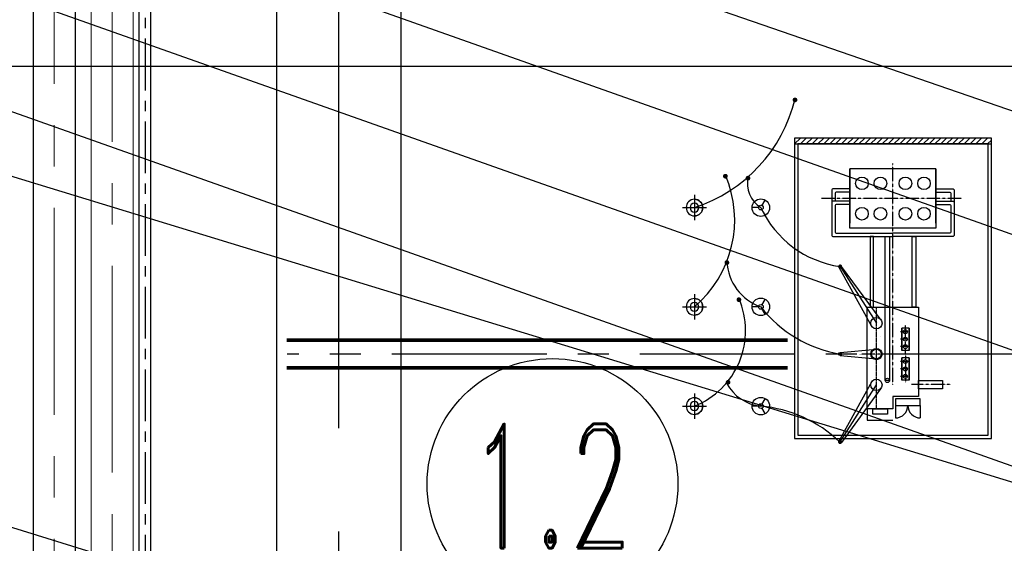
# Model space of a CAD drawing. Header units: inches. Extents: x -8998005 to 170525121, y -30058259 to 1575573.
# Tile 25 of 107: x -71810 to -12266, y 71161 to 102812. Entities that reach past the tile are written whole.
import ezdxf
from ezdxf.enums import TextEntityAlignment as Align

# ---------------------------------------------------------------- set-up
doc = ezdxf.new("R2010")
doc.units = ezdxf.units.IN
doc.header["$LTSCALE"] = 5
doc.header["$MEASUREMENT"] = 0
for name, pattern in [('0', [0]), ('CENTER', [2, 1.25, -0.25, 0.25, -0.25]), ('DASHDOT', [1, 0.5, -0.25, 0, -0.25])]:
    doc.linetypes.add(name, pattern=pattern)
for name, color, linetype in [('ACW', 7, 'Continuous'), ('CANAL', 4, 'Continuous'), ('CEN', 9, 'CENTER'), ('CWPIPE', 3, 'Continuous'), ('DIM', 7, 'Continuous'), ('EQUPT', 4, '0'), ('rail', 7, 'Continuous'), ('stations', 6, 'Continuous'), ('STN_TR', 1, 'Continuous'), ('TCE-ME-ROAD', 244, 'Continuous'), ('Text', 6, 'Continuous')]:
    doc.layers.add(name, color=color, linetype=linetype)
doc.layers.add('SECTION', color=7, linetype='Continuous', lineweight=0)
doc.styles.add('M1', font='ROMAND.shx', dxfattribs={"height": 6250})

# ---------------------------------------------------------------- blocks, each defined once
blk = doc.blocks.new('st')
at = {"layer": 'stations'}
h = blk.add_hatch(color=6, dxfattribs=at)
edge = h.paths.add_edge_path(flags=17)
edge.add_arc((0, 0), 1.45, 0, 360)
edge = h.paths.add_edge_path()
edge.add_arc((0, 0), 1.71, 0, 360)
at = {"layer": 'stations', "color": 6, "const_width": 0.257}
blk.add_lwpolyline([(0, 0, 1), (0, 0, 1)], format="xyb", close=True, dxfattribs=at)
at = {"layer": 'stations', "color": 6}
for radius in [1.71, 1.45]:
    blk.add_circle((0, 0), radius, dxfattribs=at)
blk = doc.blocks.new('400LAPL')
at = {"ltscale": 700}
for p, q in [((-442, 255), (-108, 62)), ((108, 62), (442, 255)), ((0, -125), (0, -510))]:
    blk.add_line(p, q, dxfattribs=at)
for radius, start, end in [(530, 0, 180), (530, 180, 0), (142, 0, 180), (142, 180, 0)]:
    blk.add_arc((0, 0), radius, start, end, dxfattribs=at)
blk = doc.blocks.new('400bpipl')
at = {"ltscale": 3000}
for radius in [500, 270]:
    blk.add_circle((0, 0), radius, dxfattribs=at)
blk.add_arc((0, 0), 500, 0, 180, dxfattribs=at)
at = {"layer": 'CEN', "ltscale": 3000}
for p, q in [((0, -724), (0, 729)), ((762, 0), (-771, 0))]:
    blk.add_line(p, q, dxfattribs=at)
blk = doc.blocks.new('A$C50442067')
at = {"layer": 'SECTION'}
h = blk.add_hatch(dxfattribs=at)
h.set_pattern_fill('ANSI31', color=256, scale=2000, angle=180, style=0)
h.set_pattern_definition([(225, (-424819.5, -698430.2), (176.7767, -176.7767), [])])
h.paths.add_polyline_path([(-13050, -271849.3), (-13050, -272199.3), (-19000, -272199.3), (-19000, -271849.3)])
h.paths.add_polyline_path([(-19000, -271849.3), (-19000, -272199.3), (-24950, -272199.3), (-24950, -271849.3)])
at = {"color": 1, "ltscale": 100}
for p, q in [((-20274.2, -283243), (-22261.8, -279670.9)), ((-22200, -279599.3), (-20000, -283034.5)), ((-19778.9, -282770.4), (-22102.4, -279599.3)), ((-22200, -284804.8), (-20000, -284604.8)), ((-22200, -284993.8), (-20000, -285193.8)), ((-20275.8, -286557.7), (-22273.5, -290168.5)), ((-22200, -290199.3), (-20000, -286764.1)), ((-19757.5, -287008.8), (-22107.9, -290244))]:
    blk.add_line(p, q, dxfattribs=at)
at = {"color": 2, "linetype": 'Continuous', "ltscale": 100, "const_width": 142.3, "elevation": 96251.3}
for points in [[(-24992.7, -269536.6, 1), (-24850.4, -269536.6, 1)], [(-29203.5, -274148, 1), (-29061.2, -274148, 1)], [(-27835.4, -274267.4, 1), (-27693.1, -274267.4, 1)], [(-29112.8, -279366.5, 1), (-28970.5, -279366.5, 1)], [(-28386.7, -281611.7, 1), (-28244.3, -281611.7, 1)], [(-29041.6, -286604.6, 1), (-28899.3, -286604.6, 1)]]:
    blk.add_lwpolyline(points, format="xyb", close=True, dxfattribs=at)
at = {"ltscale": 100}
for centre in [(-18250, -283549.3), (-18250, -283999.3), (-18250, -284449.3), (-18250, -285349.3), (-18250, -285799.3), (-18250, -286249.3)]:
    blk.add_circle(centre, 116.9, dxfattribs=at)
at = {"color": 2, "linetype": 'Continuous', "ltscale": 100}
for centre, radius, start, end in [((-33830.6, -267331.5, 96251.3), 9161.1, 287.997525, 346.529819), ((-35451.8, -276796.7, 96251.3), 6879.9, 310.2933, 23.287216), ((-26049.4, -274565.6, 96251.3), 1754.2, 167.843088, 237.605908), ((-21301, -273399.9), 6273.9, 204.955215, 261.692726), ((-26001.5, -279168.9, 96251.3), 3042.8, 182.382003, 251.05855), ((-32813.3, -283489.9, 96251.3), 4902.1, 291.709248, 23.431953), ((-20891.3, -277255.4), 7755.1, 218.159058, 260.284951), ((-26747.6, -285447.7, 96251.3), 2610.4, 207.404362, 264.690387), ((-27718.1, -295996.9), 7983.3, 46.551417, 84.761171)]:
    blk.add_arc(centre, radius, start, end, dxfattribs=at)
at = {"layer": 'rail', "color": 7, "linetype": 'DASHDOT', "ltscale": 500, "const_width": 216}
for points in [[(-25358.6, -284061.2), (-55664.8, -284061.2)], [(-25358.6, -285737.2), (-55664.8, -285737.2)]]:
    blk.add_lwpolyline(points, dxfattribs=at)
at = {"layer": 'STN_TR'}
for p, q in [((-24950, -271999.3), (-24950, -289999.3)), ((-13050, -289999.3), (-13050, -271999.3)), ((-13250, -272199.3), (-24750, -272199.3)), ((-24750, -272199.3), (-24750, -289799.3)), ((-13250, -289799.3), (-13250, -272199.3)), ((-18851.2, -288007.7), (-18851.2, -288760.4)), ((-17345.9, -288007.7), (-17345.9, -288760.4)), ((-20550, -288200.8), (-20550, -288899.3)), ((-20550, -288899.3), (-19000, -288899.3)), ((-24750, -289799.3), (-13250, -289799.3)), ((-24950, -289999.3), (-13050, -289999.3))]:
    blk.add_line(p, q, dxfattribs=at)
at = {"layer": 'STN_TR', "linetype": 'CENTER'}
for p, q in [((-19000, -286768.4), (-19000, -273390.5)), ((-14854.8, -275499.3), (-23323, -275499.3)), ((-18250, -284919.4), (-18250, -283155.6)), ((-17990.5, -283549.3), (-18544.5, -283549.3)), ((-17990.5, -283999.3), (-18544.5, -283999.3)), ((-17987.7, -284449.3), (-18541.7, -284449.3)), ((-16975.7, -284899.3), (-21026.4, -284899.3)), ((-18250, -284879.3), (-18250, -286643)), ((-17990.5, -285799.3), (-18544.5, -285799.3)), ((-17987.7, -285349.3), (-18541.7, -285349.3)), ((-17990.5, -286249.3), (-18544.5, -286249.3)), ((-15492.7, -286749.3), (-17872.8, -286749.3))]:
    blk.add_line(p, q, dxfattribs=at)
at = {"layer": 'STN_TR', "linetype": 'CENTER', "ltscale": 0.75}
blk.add_line((-20000, -288200.8), (-20000, -282069.9), dxfattribs=at)
at = {"layer": 'STN_TR', "color": 7}
blk.add_lwpolyline([(-24950, -271849.3), (-24950, -272199.3), (-13050, -272199.3), (-13050, -271849.3)], close=True, dxfattribs=at)
at = {"layer": 'STN_TR'}
for points in [[(-16400, -276991.3), (-16400, -273699.3), (-21600, -273699.3), (-21600, -276991.3)], [(-21600, -276991.3), (-21600, -273699.3)], [(-16400, -273699.3), (-16400, -276991.3)], [(-16400, -274007.3), (-16400, -277299.3), (-21600, -277299.3), (-21600, -274007.3)], [(-19000, -288200.8), (-20550, -288200.8), (-20550, -282069.9), (-17450, -282069.9), (-17450, -287462.6)], [(-18022.2, -283324.3), (-18022.2, -284674.3), (-18472.2, -284674.3), (-18472.2, -283324.3)], [(-18022.2, -284674.3), (-18022.2, -283324.3), (-18472.2, -283324.3), (-18472.2, -284674.3)], [(-18022.2, -286474.3), (-18022.2, -285124.3), (-18472.2, -285124.3), (-18472.2, -286474.3)], [(-18022.2, -285124.3), (-18022.2, -286474.3), (-18472.2, -286474.3), (-18472.2, -285124.3)], [(-17450, -287462.6), (-19000, -287462.6), (-19000, -288200.8)]]:
    blk.add_lwpolyline(points, dxfattribs=at)
for points in [[(-21600, -274905.7), (-22600, -274905.7, 0.4142136), (-22700, -275005.7), (-22700, -275749.7)], [(-16400, -274905.7), (-15400, -274905.7, -0.4142136), (-15300, -275005.7), (-15300, -275749.7)], [(-21600, -275649.7), (-22600, -275649.7, 0.4142136), (-22700, -275749.7), (-22700, -277699.3, 0.4142136), (-22600, -277799.3), (-19000, -277799.3)], [(-21600, -275105.7), (-22400, -275105.7, 0.4142136), (-22500, -275205.7), (-22500, -275649.7)], [(-16400, -275649.7), (-15400, -275649.7, -0.4142136), (-15300, -275749.7), (-15300, -277699.3, -0.4142136), (-15400, -277799.3), (-19000, -277799.3)], [(-16400, -275105.7), (-15600, -275105.7, -0.4142136), (-15500, -275205.7), (-15500, -275649.7)], [(-21600, -275849.7), (-22400, -275849.7, 0.4142136), (-22500, -275949.7), (-22500, -277499.3, 0.4142136), (-22400, -277599.3), (-19000, -277599.3)], [(-16400, -275849.7), (-15600, -275849.7, -0.4142136), (-15500, -275949.7), (-15500, -277499.3, -0.4142136), (-15600, -277599.3), (-19000, -277599.3)]]:
    blk.add_lwpolyline(points, format="xyb", dxfattribs=at)
for points in [[(-20168.8, -282069.9), (-20168.8, -277799.3), (-20374.9, -277799.3), (-20374.9, -282069.9)], [(-19470.9, -286491.2), (-19470.9, -277799.3), (-19203.4, -277799.3), (-19203.4, -286491.2)], [(-17831.2, -282069.9), (-17831.2, -277799.3), (-17625.1, -277799.3), (-17625.1, -282069.9)], [(-17450, -286999.3), (-17450, -286499.3), (-16000, -286499.3), (-16000, -286999.3)], [(-18851.2, -287599.5), (-18851.2, -288007.7), (-17345.9, -288007.7), (-17345.9, -287599.5)], [(-19327.1, -288200.8), (-19327.1, -288527.7), (-20221.2, -288527.7), (-20221.2, -288200.8)]]:
    blk.add_lwpolyline(points, close=True, dxfattribs=at)
for points in [[(-22195.2, -279532.3, 0.0859805), (-22231.8, -279538.6, 0.0923996), (-22261.8, -279556.1, 0.1032104), (-22282.4, -279583, 0.1124153), (-22289.3, -279613.5, 0.1124153), (-22282.4, -279644, 0.1032104), (-22261.8, -279670.9, 0.0923996), (-22231.8, -279688.4, 0.0859805), (-22195.2, -279694.7, 0.0859805), (-22158.5, -279688.4, 0.0923996), (-22128.6, -279670.9, 0.1032104), (-22107.9, -279644, 0.1124153), (-22101, -279613.5, 0.1124153), (-22107.9, -279583, 0.1032104), (-22128.6, -279556.1, 0.0923996), (-22158.5, -279538.6, 0.0859805)], [(-22199.4, -279574.1, 0.0933282), (-22210.4, -279576.2, 0.0962007), (-22219.6, -279582, 0.1005627), (-22225.8, -279590.8, 0.1038805), (-22228, -279601, 0.1038805), (-22225.8, -279611.3, 0.1005627), (-22219.6, -279620.1, 0.0962007), (-22210.4, -279625.9, 0.0933282), (-22199.4, -279628, 0.0933282), (-22188.3, -279625.9, 0.0962007), (-22179.1, -279620.1, 0.1005627), (-22172.9, -279611.3, 0.1038805), (-22170.8, -279601, 0.1038805), (-22172.9, -279590.8, 0.1005627), (-22179.1, -279582, 0.0962007), (-22188.3, -279576.2, 0.0933282)], [(-22195.2, -290132.3, 0.0859805), (-22231.8, -290138.6, 0.0923996), (-22261.8, -290156.1, 0.1032104), (-22282.4, -290183, 0.1124153), (-22289.3, -290213.5, 0.1124153), (-22282.4, -290244, 0.1032104), (-22261.8, -290270.9, 0.0923996), (-22231.8, -290288.4, 0.0859805), (-22195.2, -290294.7, 0.0859805), (-22158.5, -290288.4, 0.0923996), (-22128.6, -290270.9, 0.1032104), (-22107.9, -290244, 0.1124153), (-22101, -290213.5, 0.1124153), (-22107.9, -290183, 0.1032104), (-22128.6, -290156.1, 0.0923996), (-22158.5, -290138.6, 0.0859805)], [(-22199.4, -290174.1, 0.0933282), (-22210.4, -290176.2, 0.0962007), (-22219.6, -290182, 0.1005627), (-22225.8, -290190.8, 0.1038805), (-22228, -290201, 0.1038805), (-22225.8, -290211.3, 0.1005627), (-22219.6, -290220.1, 0.0962007), (-22210.4, -290225.9, 0.0933282), (-22199.4, -290228, 0.0933282), (-22188.3, -290225.9, 0.0962007), (-22179.1, -290220.1, 0.1005627), (-22172.9, -290211.3, 0.1038805), (-22170.8, -290201, 0.1038805), (-22172.9, -290190.8, 0.1005627), (-22179.1, -290182, 0.0962007), (-22188.3, -290176.2, 0.0933282)]]:
    blk.add_lwpolyline(points, format="xyb", close=True, dxfattribs=at)
for centre, radius in [((-20875.6, -274581.1), 380.5), ((-19755.3, -274581.1), 380.5), ((-18244.7, -274581.1), 380.5), ((-17124.4, -274581.1), 380.5), ((-20875.6, -276417.5), 380.5), ((-19755.3, -276417.5), 380.5), ((-18244.7, -276417.5), 380.5), ((-17124.4, -276417.5), 380.5), ((-20000, -283034.5), 344.5), ((-20000, -284899.3), 344.5), ((-20000, -284899.3), 294.5), ((-22200, -284899.3), 94.5), ((-19337.1, -286491.2), 133.7), ((-20000, -286764.1), 344.5)]:
    blk.add_circle(centre, radius, dxfattribs=at)
for centre, start, end in [((-18851.2, -288007.7), 270, 0), ((-17345.9, -288007.7), 180, 270)]:
    blk.add_arc(centre, 752.6, start, end, dxfattribs=at)
at = {"layer": 'TCE-ME-ROAD', "color": 4, "linetype": 'CENTER', "ltscale": 1500}
blk.add_line((-9932, -284899.2), (-55631.6, -284899.2), dxfattribs=at)
at = {"layer": 'EQUPT', "xscale": -1, "zscale": 1333.333333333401, "rotation": 270}
for name, p in [('400bpipl', (-31002.5, -276044.3)), ('400LAPL', (-26989.2, -276046.9)), ('400bpipl', (-31002.5, -282044.3)), ('400LAPL', (-26989.2, -282046.9)), ('400bpipl', (-31002.5, -288044.3)), ('400LAPL', (-26989.2, -288046.9))]:
    blk.add_blockref(name, p, dxfattribs=at)
at = {"layer": 'STN_TR', "extrusion": (0, 0, -1), "zscale": -1, "rotation": 90}
for p in [(19727.2, -283850.6), (19000, -284899.3)]:
    blk.add_blockref('st', p, dxfattribs=at)
blk = doc.blocks.new('A$C3F820AC0')
at = {"color": 3, "linetype": 'Continuous', "ltscale": 100}
for p, q in [((-125461, -230944, 96251), (-790, -274000)), ((-125483, -257921, 96251), (-711, -296013)), ((-125476, -278921, 96251), (-750, -317500))]:
    blk.add_line(p, q, dxfattribs=at)
at = {"color": 2, "linetype": 'Continuous', "ltscale": 100}
for p, q in [((-125483, -237421, 96251), (-8260, -278914, 96251)), ((-125483, -244421, 96251), (-8265, -285914, 96251)), ((-125483, -251421, 96251), (-8260, -292914, 96251))]:
    blk.add_line(p, q, dxfattribs=at)
blk = doc.blocks.new('BTG Road')
at = {"layer": 'TCE-ME-ROAD', "color": 11, "linetype": 'CENTER', "ltscale": 5000}
blk.add_line((2702394, 219644), (2702394, 641519), dxfattribs=at)
at = {"layer": 'TCE-ME-ROAD'}
for p, q in [((2698644, 233519), (2698644, 627644)), ((2706144, 237269), (2706144, 408769))]:
    blk.add_line(p, q, dxfattribs=at)

msp = doc.modelspace()

# ---------------------------------------------------------------- linework, layer by layer
at = {"layer": 'ACW', "color": 6, "linetype": 'Continuous', "ltscale": 100}
for p, q in [((-64583, -34909, 96251), (-64583, 126666, 96251)), ((-63871, -34909, 96251), (-63871, 126666, 96251))]:
    msp.add_line(p, q, dxfattribs=at)
at = {"layer": 'ACW', "color": 7, "linetype": 'CENTER', "ltscale": 500}
msp.add_line((-64227, 126666, 96251), (-64227, -34909, 96251), dxfattribs=at)
at = {"layer": 'CANAL', "color": 8}
msp.add_line((-597246, 100000), (1664920, 100000), dxfattribs=at)
at = {"layer": 'CEN', "color": 44, "linetype": 'CENTER', "lineweight": 9, "ltscale": 2000}
for p, q in [((-69727, 131432, 93138), (-69727, -91506, 32530)), ((-66227, 127932, 93138), (-66227, -39676, 46588))]:
    msp.add_line(p, q, dxfattribs=at)
at = {"layer": 'CWPIPE', "color": 1, "linetype": 'Continuous'}
for p, q in [((-70997, 131525, 93138), (-70997, -91201, 32453)), ((-68457, 131092, 93138), (-68457, -91506, 32329))]:
    msp.add_line(p, q, dxfattribs=at)
at = {"layer": 'CWPIPE', "color": 4, "linetype": 'Continuous', "lineweight": 9, "ltscale": 2500}
for p, q in [((-67497, 127472, 93138), (-67497, -39216, 46579)), ((-64957, 127472, 93138), (-64957, -39335, 46546))]:
    msp.add_line(p, q, dxfattribs=at)
at = {"layer": 'DIM', "linetype": 'Continuous'}
msp.add_circle((-39588, 74748, 67429), 7580, dxfattribs=at)

# ---------------------------------------------------------------- block references
at = {"ltscale": 100}
for name in ['A$C3F820AC0', 'A$C50442067']:
    msp.add_blockref(name, (0, 367500), dxfattribs=at)
at = {"layer": 'DIM'}
msp.add_blockref('BTG Road', (-2754894, -241519), dxfattribs=at)

# ---------------------------------------------------------------- texts
at = {"layer": 'Text', "style": 'M1', "width": 0.6}
msp.add_text('1.2', height=7500, dxfattribs=at).set_placement((-39714, 74624, 67429), align=Align.MIDDLE)

doc.saveas('drawing.dxf')
